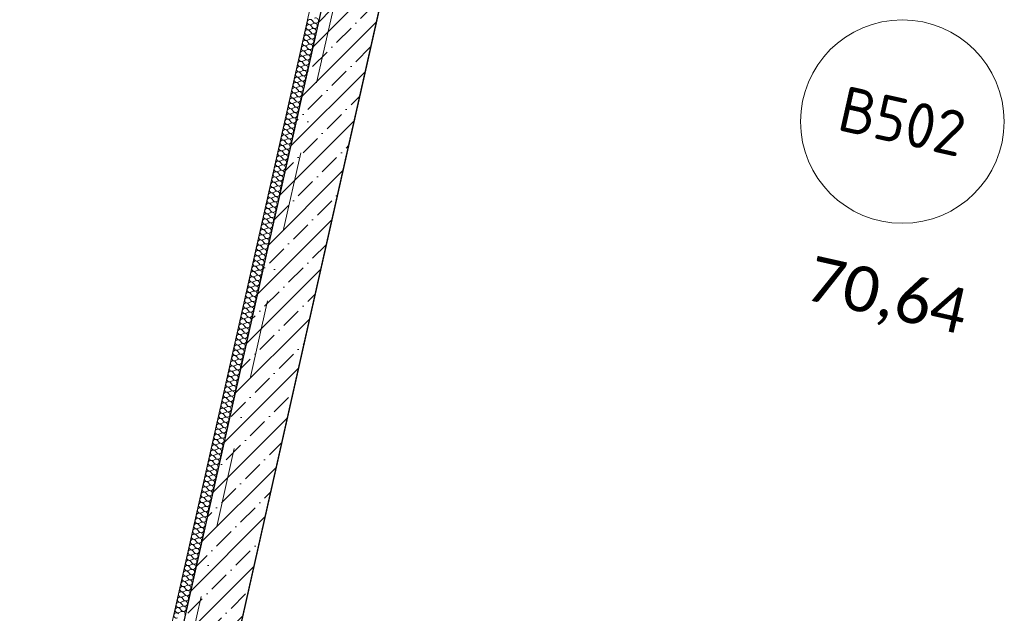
# Model space of a CAD drawing. Header units: millimetres. Extents: x -7218036 to -6920397, y 6117771 to 6333681.
# Tile 36 of 89: x -7185977 to -7181625, y 6139728 to 6142354. Entities that reach past the tile are written whole.
import ezdxf
from ezdxf.enums import TextEntityAlignment as Align

# ---------------------------------------------------------------- set-up
doc = ezdxf.new("R2010")
doc.units = ezdxf.units.MM
doc.header["$MEASUREMENT"] = 0
doc.linetypes.add('Штрихпунктирная', pattern=[670.277762, 352.777767, -176.388884, 0, -141.111112])
for name, color, linetype in [('S - автостоянка.АР', 7, 'Continuous'), ('АР-Стены_внешние_.АР', 7, 'Continuous'), ('АР-Стены_Перегородки_100_.АР', 7, 'Continuous'), ('АР-Чертеж-Оси_Осевые размеры.АР', 7, 'Continuous')]:
    doc.layers.add(name, color=color, linetype=linetype)
for name, color, linetype, lineweight in [('АР-Стены_внешние_.АР_Ном._пера__1', 7, 'Continuous', 0), ('АР-Стены_Перегородки_100_.АР_Ном._пера__1', 7, 'Continuous', 15), ('АР-Чертеж-Оси_Осевые размеры.АР_Ном._пера__120', 7, 'Continuous', 0), ('Паспорта Зон Archicad_Ном._пера__1', 7, 'Continuous', 0)]:
    doc.layers.add(name, color=color, linetype=linetype, lineweight=lineweight)
doc.styles.add('РЎР“Р•РќР•Р\xa0Р\x98Р\xa0_РЎРўР\x98Р›Р¬_1', font='GOST_Common.ttf')
doc.styles.add('РЎР“Р•РќР•Р\xa0Р\x98Р\xa0_РЎРўР\x98Р›Р¬_2', font='calibri.ttf')
doc.styles.add('РЎР“Р•РќР•Р\xa0Р\x98Р\xa0_РЎРўР\x98Р›Р¬_3', font='GOTHIC.TTF')

# ---------------------------------------------------------------- blocks, each defined once
blk = doc.blocks.new('Помещение БКТ5_В502_26_5', base_point=(-7176687.9, 6138840))
at = {"layer": 'Паспорта Зон Archicad_Ном._пера__1', "color": 7, "linetype": 'Continuous', "lineweight": 0}
blk.add_circle((-7182076.2, 6141903.5), 450, dxfattribs=at)
at = {"layer": 'Паспорта Зон Archicad_Ном._пера__1', "color": 7, "lineweight": 0, "style": 'РЎР“Р•РќР•Р\xa0Р\x98Р\xa0_РЎРўР\x98Р›Р¬_1'}
blk.add_attdef('ROOM_NUMBER', text='', height=200, rotation=347.3417, dxfattribs=at).set_placement((-7182076.2, 6141904.5), align=Align.MIDDLE_CENTER)
at = {"layer": 'Паспорта Зон Archicad_Ном._пера__1', "color": 7, "lineweight": 0, "style": 'РЎР“Р•РќР•Р\xa0Р\x98Р\xa0_РЎРўР\x98Р›Р¬_2'}
blk.add_attdef('ROOM_AREA', text='', height=200, rotation=347.3417, dxfattribs=at).set_placement((-7181794.3, 6141059.6), align=Align.MIDDLE_RIGHT)
blk = doc.blocks.new('*X370', base_point=(-6566190.3, 6562677.8))
at = {"layer": 'АР-Стены_Перегородки_100_.АР_Ном._пера__1', "color": 7, "linetype": 'Continuous', "lineweight": 0}
for p, q in [((-7184690.7, 6142328.4), (-7184683, 6142319.4)), ((-7184689.6, 6142333.1), (-7184678.8, 6142337.9)), ((-7184685.5, 6142351.6), (-7184677.7, 6142342.6)), ((-7184701.1, 6142281.9), (-7184693.4, 6142272.9)), ((-7184700.1, 6142286.6), (-7184689.2, 6142291.5)), ((-7184695.9, 6142305.2), (-7184688.2, 6142296.1)), ((-7184694.9, 6142309.8), (-7184684, 6142314.7)), ((-7184711.6, 6142235.5), (-7184703.8, 6142226.4)), ((-7184710.5, 6142240.1), (-7184699.7, 6142245)), ((-7184706.3, 6142258.7), (-7184698.6, 6142249.7)), ((-7184705.3, 6142263.4), (-7184694.4, 6142268.2)), ((-7184722, 6142189), (-7184714.3, 6142180)), ((-7184721, 6142193.7), (-7184710.1, 6142198.6)), ((-7184716.8, 6142212.3), (-7184709.1, 6142203.2)), ((-7184715.7, 6142216.9), (-7184704.9, 6142221.8)), ((-7184731.4, 6142147.2), (-7184720.5, 6142152.1)), ((-7184727.2, 6142165.8), (-7184719.5, 6142156.7)), ((-7184726.2, 6142170.4), (-7184715.3, 6142175.3)), ((-7184741.8, 6142100.7), (-7184731, 6142105.6)), ((-7184737.6, 6142119.3), (-7184729.9, 6142110.3)), ((-7184736.6, 6142124), (-7184725.7, 6142128.9)), ((-7184732.4, 6142142.6), (-7184724.7, 6142133.5)), ((-7184752.3, 6142054.3), (-7184741.4, 6142059.2)), ((-7184748.1, 6142072.9), (-7184740.4, 6142063.8)), ((-7184747, 6142077.5), (-7184736.2, 6142082.4)), ((-7184742.9, 6142096.1), (-7184735.1, 6142087)), ((-7184758.5, 6142026.4), (-7184750.8, 6142017.4)), ((-7184757.5, 6142031.1), (-7184746.6, 6142035.9)), ((-7184753.3, 6142049.6), (-7184745.6, 6142040.6)), ((-7184769, 6141979.9), (-7184761.2, 6141970.9)), ((-7184767.9, 6141984.6), (-7184757.1, 6141989.5)), ((-7184763.7, 6142003.2), (-7184756, 6141994.1)), ((-7184762.7, 6142007.8), (-7184751.8, 6142012.7)), ((-7184779.4, 6141933.5), (-7184771.7, 6141924.4)), ((-7184778.3, 6141938.1), (-7184767.5, 6141943)), ((-7184774.2, 6141956.7), (-7184766.4, 6141947.7)), ((-7184773.1, 6141961.4), (-7184762.3, 6141966.2)), ((-7184789.8, 6141887), (-7184782.1, 6141878)), ((-7184788.8, 6141891.7), (-7184777.9, 6141896.6)), ((-7184784.6, 6141910.3), (-7184776.9, 6141901.2)), ((-7184783.6, 6141914.9), (-7184772.7, 6141919.8)), ((-7184799.2, 6141845.2), (-7184788.4, 6141850.1)), ((-7184795, 6141863.8), (-7184787.3, 6141854.7)), ((-7184794, 6141868.4), (-7184783.1, 6141873.3)), ((-7184809.7, 6141798.7), (-7184798.8, 6141803.6)), ((-7184805.5, 6141817.3), (-7184797.7, 6141808.3)), ((-7184804.4, 6141822), (-7184793.6, 6141826.9)), ((-7184800.3, 6141840.6), (-7184792.5, 6141831.5)), ((-7184820.1, 6141752.3), (-7184809.2, 6141757.2)), ((-7184815.9, 6141770.9), (-7184808.2, 6141761.8)), ((-7184814.9, 6141775.5), (-7184804, 6141780.4)), ((-7184810.7, 6141794.1), (-7184803, 6141785)), ((-7184830.5, 6141705.8), (-7184819.7, 6141710.7)), ((-7184826.3, 6141724.4), (-7184818.6, 6141715.4)), ((-7184825.3, 6141729.1), (-7184814.4, 6141733.9)), ((-7184821.1, 6141747.6), (-7184813.4, 6141738.6)), ((-7184836.8, 6141677.9), (-7184829.1, 6141668.9)), ((-7184835.7, 6141682.6), (-7184824.9, 6141687.5)), ((-7184831.6, 6141701.2), (-7184823.8, 6141692.1)), ((-7184847.2, 6141631.5), (-7184839.5, 6141622.4)), ((-7184846.2, 6141636.1), (-7184835.3, 6141641)), ((-7184842, 6141654.7), (-7184834.3, 6141645.7)), ((-7184841, 6141659.4), (-7184830.1, 6141664.2)), ((-7184857.7, 6141585), (-7184849.9, 6141576)), ((-7184856.6, 6141589.7), (-7184845.8, 6141594.6)), ((-7184852.4, 6141608.3), (-7184844.7, 6141599.2)), ((-7184851.4, 6141612.9), (-7184840.5, 6141617.8)), ((-7184868.1, 6141538.6), (-7184860.4, 6141529.5)), ((-7184867, 6141543.2), (-7184856.2, 6141548.1)), ((-7184862.9, 6141561.8), (-7184855.1, 6141552.7)), ((-7184861.8, 6141566.4), (-7184851, 6141571.3)), ((-7184877.5, 6141496.7), (-7184866.6, 6141501.6)), ((-7184873.3, 6141515.3), (-7184865.6, 6141506.3)), ((-7184872.3, 6141520), (-7184861.4, 6141524.9)), ((-7184887.9, 6141450.3), (-7184877.1, 6141455.2)), ((-7184883.7, 6141468.9), (-7184876, 6141459.8)), ((-7184882.7, 6141473.5), (-7184871.8, 6141478.4)), ((-7184878.5, 6141492.1), (-7184870.8, 6141483)), ((-7184898.3, 6141403.8), (-7184887.5, 6141408.7)), ((-7184894.2, 6141422.4), (-7184886.4, 6141413.4)), ((-7184893.1, 6141427.1), (-7184882.3, 6141431.9)), ((-7184889, 6141445.6), (-7184881.2, 6141436.6)), ((-7184908.8, 6141357.4), (-7184897.9, 6141362.2)), ((-7184904.6, 6141375.9), (-7184896.9, 6141366.9)), ((-7184903.6, 6141380.6), (-7184892.7, 6141385.5)), ((-7184899.4, 6141399.2), (-7184891.7, 6141390.1)), ((-7184915, 6141329.5), (-7184907.3, 6141320.4)), ((-7184914, 6141334.1), (-7184903.1, 6141339)), ((-7184909.8, 6141352.7), (-7184902.1, 6141343.7)), ((-7184925.5, 6141283), (-7184917.8, 6141274)), ((-7184924.4, 6141287.7), (-7184913.6, 6141292.6)), ((-7184920.3, 6141306.3), (-7184912.5, 6141297.2)), ((-7184919.2, 6141310.9), (-7184908.4, 6141315.8)), ((-7184935.9, 6141236.6), (-7184928.2, 6141227.5)), ((-7184934.9, 6141241.2), (-7184924, 6141246.1)), ((-7184930.7, 6141259.8), (-7184923, 6141250.7)), ((-7184929.7, 6141264.4), (-7184918.8, 6141269.3)), ((-7184946.4, 6141190.1), (-7184938.6, 6141181)), ((-7184945.3, 6141194.7), (-7184934.4, 6141199.6)), ((-7184941.1, 6141213.3), (-7184933.4, 6141204.3)), ((-7184940.1, 6141218), (-7184929.2, 6141222.9)), ((-7184955.7, 6141148.3), (-7184944.9, 6141153.2)), ((-7184951.6, 6141166.9), (-7184943.8, 6141157.8)), ((-7184950.5, 6141171.5), (-7184939.7, 6141176.4)), ((-7184966.2, 6141101.8), (-7184955.3, 6141106.7)), ((-7184962, 6141120.4), (-7184954.3, 6141111.4)), ((-7184961, 6141125.1), (-7184950.1, 6141129.9)), ((-7184956.8, 6141143.6), (-7184949.1, 6141134.6)), ((-7184976.6, 6141055.4), (-7184965.8, 6141060.2)), ((-7184972.4, 6141073.9), (-7184964.7, 6141064.9)), ((-7184971.4, 6141078.6), (-7184960.5, 6141083.5)), ((-7184967.2, 6141097.2), (-7184959.5, 6141088.1)), ((-7184982.9, 6141027.5), (-7184975.1, 6141018.4)), ((-7184981.8, 6141032.1), (-7184971, 6141037)), ((-7184977.7, 6141050.7), (-7184969.9, 6141041.7)), ((-7184993.3, 6140981), (-7184985.6, 6140972)), ((-7184992.3, 6140985.7), (-7184981.4, 6140990.6)), ((-7184988.1, 6141004.3), (-7184980.4, 6140995.2)), ((-7184987, 6141008.9), (-7184976.2, 6141013.8)), ((-7185003.7, 6140934.6), (-7184996, 6140925.5)), ((-7185002.7, 6140939.2), (-7184991.8, 6140944.1)), ((-7184998.5, 6140957.8), (-7184990.8, 6140948.7)), ((-7184997.5, 6140962.4), (-7184986.6, 6140967.3)), ((-7185014.2, 6140888.1), (-7185006.5, 6140879)), ((-7185013.1, 6140892.7), (-7185002.3, 6140897.6)), ((-7185009, 6140911.3), (-7185001.2, 6140902.3)), ((-7185007.9, 6140916), (-7184997.1, 6140920.9)), ((-7185024.6, 6140841.6), (-7185016.9, 6140832.6)), ((-7185023.6, 6140846.3), (-7185012.7, 6140851.2)), ((-7185019.4, 6140864.9), (-7185011.7, 6140855.8)), ((-7185018.4, 6140869.5), (-7185007.5, 6140874.4)), ((-7185034, 6140799.8), (-7185023.1, 6140804.7)), ((-7185029.8, 6140818.4), (-7185022.1, 6140809.4)), ((-7185028.8, 6140823.1), (-7185017.9, 6140827.9)), ((-7185044.4, 6140753.4), (-7185033.6, 6140758.2)), ((-7185040.3, 6140771.9), (-7185032.5, 6140762.9)), ((-7185039.2, 6140776.6), (-7185028.4, 6140781.5)), ((-7185035, 6140795.2), (-7185027.3, 6140786.1)), ((-7185054.9, 6140706.9), (-7185044, 6140711.8)), ((-7185050.7, 6140725.5), (-7185043, 6140716.4)), ((-7185049.7, 6140730.1), (-7185038.8, 6140735)), ((-7185045.5, 6140748.7), (-7185037.8, 6140739.7)), ((-7185061.1, 6140679), (-7185053.4, 6140670)), ((-7185060.1, 6140683.7), (-7185049.2, 6140688.6)), ((-7185055.9, 6140702.3), (-7185048.2, 6140693.2)), ((-7185071.6, 6140632.6), (-7185063.8, 6140623.5)), ((-7185070.5, 6140637.2), (-7185059.7, 6140642.1)), ((-7185066.4, 6140655.8), (-7185058.6, 6140646.7)), ((-7185065.3, 6140660.4), (-7185054.5, 6140665.3)), ((-7185082, 6140586.1), (-7185074.3, 6140577)), ((-7185081, 6140590.7), (-7185070.1, 6140595.6)), ((-7185076.8, 6140609.3), (-7185069.1, 6140600.3)), ((-7185075.7, 6140614), (-7185064.9, 6140618.9)), ((-7185092.4, 6140539.6), (-7185084.7, 6140530.6)), ((-7185091.4, 6140544.3), (-7185080.5, 6140549.2)), ((-7185087.2, 6140562.9), (-7185079.5, 6140553.8)), ((-7185086.2, 6140567.5), (-7185075.3, 6140572.4)), ((-7185102.9, 6140493.2), (-7185095.2, 6140484.1)), ((-7185101.8, 6140497.8), (-7185091, 6140502.7)), ((-7185097.7, 6140516.4), (-7185089.9, 6140507.4)), ((-7185096.6, 6140521.1), (-7185085.8, 6140525.9)), ((-7185112.3, 6140451.4), (-7185101.4, 6140456.2)), ((-7185108.1, 6140469.9), (-7185100.4, 6140460.9)), ((-7185107.1, 6140474.6), (-7185096.2, 6140479.5)), ((-7185122.7, 6140404.9), (-7185111.8, 6140409.8)), ((-7185118.5, 6140423.5), (-7185110.8, 6140414.4)), ((-7185117.5, 6140428.1), (-7185106.6, 6140433)), ((-7185113.3, 6140446.7), (-7185105.6, 6140437.7)), ((-7185133.1, 6140358.4), (-7185122.3, 6140363.3)), ((-7185129, 6140377), (-7185121.2, 6140368)), ((-7185127.9, 6140381.7), (-7185117.1, 6140386.6)), ((-7185123.7, 6140400.3), (-7185116, 6140391.2)), ((-7185139.4, 6140330.6), (-7185131.7, 6140321.5)), ((-7185138.4, 6140335.2), (-7185127.5, 6140340.1)), ((-7185134.2, 6140353.8), (-7185126.5, 6140344.7)), ((-7185149.8, 6140284.1), (-7185142.1, 6140275)), ((-7185148.8, 6140288.7), (-7185137.9, 6140293.6)), ((-7185144.6, 6140307.3), (-7185136.9, 6140298.3)), ((-7185143.6, 6140312), (-7185132.7, 6140316.9)), ((-7185160.3, 6140237.6), (-7185152.5, 6140228.6)), ((-7185159.2, 6140242.3), (-7185148.4, 6140247.2)), ((-7185155.1, 6140260.9), (-7185147.3, 6140251.8)), ((-7185154, 6140265.5), (-7185143.2, 6140270.4)), ((-7185170.7, 6140191.2), (-7185163, 6140182.1)), ((-7185169.7, 6140195.8), (-7185158.8, 6140200.7)), ((-7185165.5, 6140214.4), (-7185157.8, 6140205.3)), ((-7185164.4, 6140219.1), (-7185153.6, 6140223.9)), ((-7185181.1, 6140144.7), (-7185173.4, 6140135.7)), ((-7185180.1, 6140149.4), (-7185169.2, 6140154.2)), ((-7185175.9, 6140167.9), (-7185168.2, 6140158.9)), ((-7185174.9, 6140172.6), (-7185164, 6140177.5)), ((-7185190.5, 6140102.9), (-7185179.7, 6140107.8)), ((-7185186.4, 6140121.5), (-7185178.6, 6140112.4)), ((-7185185.3, 6140126.1), (-7185174.5, 6140131)), ((-7185201, 6140056.4), (-7185190.1, 6140061.3)), ((-7185196.8, 6140075), (-7185189.1, 6140066)), ((-7185195.7, 6140079.7), (-7185184.9, 6140084.5)), ((-7185191.6, 6140098.3), (-7185183.8, 6140089.2)), ((-7185211.4, 6140010), (-7185200.5, 6140014.9)), ((-7185207.2, 6140028.6), (-7185199.5, 6140019.5)), ((-7185206.2, 6140033.2), (-7185195.3, 6140038.1)), ((-7185202, 6140051.8), (-7185194.3, 6140042.7)), ((-7185217.7, 6139982.1), (-7185209.9, 6139973)), ((-7185216.6, 6139986.7), (-7185205.8, 6139991.6)), ((-7185212.4, 6140005.3), (-7185204.7, 6139996.3)), ((-7185228.1, 6139935.6), (-7185220.4, 6139926.6)), ((-7185227.1, 6139940.3), (-7185216.2, 6139945.2)), ((-7185222.9, 6139958.9), (-7185215.2, 6139949.8)), ((-7185221.8, 6139963.5), (-7185211, 6139968.4)), ((-7185238.5, 6139889.2), (-7185230.8, 6139880.1)), ((-7185237.5, 6139893.8), (-7185226.6, 6139898.7)), ((-7185233.3, 6139912.4), (-7185225.6, 6139903.3)), ((-7185232.3, 6139917.1), (-7185221.4, 6139921.9)), ((-7185249, 6139842.7), (-7185241.2, 6139833.7)), ((-7185247.9, 6139847.4), (-7185237.1, 6139852.2)), ((-7185243.8, 6139865.9), (-7185236, 6139856.9)), ((-7185242.7, 6139870.6), (-7185231.9, 6139875.5)), ((-7185259.4, 6139796.3), (-7185251.7, 6139787.2)), ((-7185258.4, 6139800.9), (-7185247.5, 6139805.8)), ((-7185254.2, 6139819.5), (-7185246.5, 6139810.4)), ((-7185253.1, 6139824.1), (-7185242.3, 6139829)), ((-7185268.8, 6139754.4), (-7185257.9, 6139759.3)), ((-7185264.6, 6139773), (-7185256.9, 6139764)), ((-7185263.6, 6139777.7), (-7185252.7, 6139782.5)), ((-7185274, 6139731.2), (-7185263.2, 6139736.1)), ((-7185269.8, 6139749.8), (-7185262.1, 6139740.7))]:
    blk.add_line(p, q, dxfattribs=at)
for centre, start, end in [((-7184699.7, 6142320.7), 40.4717, 294.2115), ((-7184694.5, 6142343.9), 40.4717, 294.2115), ((-7184673.9, 6142327.1), 220.4717, 347.3416), ((-7184673.9, 6142327.1), 347.3416, 114.2115), ((-7184668.7, 6142350.3), 220.4717, 347.3416), ((-7184668.7, 6142350.3), 347.3416, 114.2115), ((-7184710.2, 6142274.2), 40.4717, 294.2115), ((-7184705, 6142297.5), 40.4717, 294.2115), ((-7184684.3, 6142280.6), 220.4717, 347.3416), ((-7184684.3, 6142280.6), 347.3416, 114.2115), ((-7184679.1, 6142303.8), 220.4717, 347.3416), ((-7184679.1, 6142303.8), 347.3416, 114.2115), ((-7184720.6, 6142227.8), 40.4717, 294.2115), ((-7184715.4, 6142251), 40.4717, 294.2115), ((-7184694.8, 6142234.2), 347.3416, 114.2115), ((-7184689.6, 6142257.4), 220.4717, 347.3416), ((-7184689.6, 6142257.4), 347.3416, 114.2115), ((-7184731.1, 6142181.3), 40.4717, 294.2115), ((-7184725.8, 6142204.5), 40.4717, 294.2115), ((-7184705.2, 6142187.7), 347.3416, 114.2115), ((-7184700, 6142210.9), 220.4717, 347.3416), ((-7184700, 6142210.9), 347.3416, 114.2115), ((-7184694.8, 6142234.2), 220.4717, 347.3416), ((-7184741.5, 6142134.8), 40.4717, 294.2115), ((-7184736.3, 6142158.1), 40.4717, 294.2115), ((-7184715.6, 6142141.2), 347.3416, 114.2115), ((-7184710.4, 6142164.5), 220.4717, 347.3416), ((-7184710.4, 6142164.5), 347.3416, 114.2115), ((-7184705.2, 6142187.7), 220.4717, 347.3416), ((-7184746.7, 6142111.6), 40.4717, 294.2115), ((-7184726.1, 6142094.8), 347.3416, 114.2115), ((-7184720.9, 6142118), 220.4717, 347.3416), ((-7184720.9, 6142118), 347.3416, 114.2115), ((-7184715.6, 6142141.2), 220.4717, 347.3416), ((-7184757.1, 6142065.1), 40.4717, 294.2115), ((-7184751.9, 6142088.4), 40.4717, 294.2115), ((-7184736.5, 6142048.3), 347.3416, 114.2115), ((-7184731.3, 6142071.5), 220.4717, 347.3416), ((-7184731.3, 6142071.5), 347.3416, 114.2115), ((-7184726.1, 6142094.8), 220.4717, 347.3416), ((-7184767.6, 6142018.7), 40.4717, 294.2115), ((-7184762.4, 6142041.9), 40.4717, 294.2115), ((-7184741.7, 6142025.1), 220.4717, 347.3416), ((-7184741.7, 6142025.1), 347.3416, 114.2115), ((-7184736.5, 6142048.3), 220.4717, 347.3416), ((-7184778, 6141972.2), 40.4717, 294.2115), ((-7184772.8, 6141995.5), 40.4717, 294.2115), ((-7184752.2, 6141978.6), 220.4717, 347.3416), ((-7184752.2, 6141978.6), 347.3416, 114.2115), ((-7184747, 6142001.8), 220.4717, 347.3416), ((-7184747, 6142001.8), 347.3416, 114.2115), ((-7184788.4, 6141925.8), 40.4717, 294.2115), ((-7184783.2, 6141949), 40.4717, 294.2115), ((-7184762.6, 6141932.2), 220.4717, 347.3416), ((-7184762.6, 6141932.2), 347.3416, 114.2115), ((-7184757.4, 6141955.4), 220.4717, 347.3416), ((-7184757.4, 6141955.4), 347.3416, 114.2115), ((-7184798.9, 6141879.3), 40.4717, 294.2115), ((-7184793.7, 6141902.5), 40.4717, 294.2115), ((-7184773, 6141885.7), 347.3416, 114.2115), ((-7184767.8, 6141908.9), 220.4717, 347.3416), ((-7184767.8, 6141908.9), 347.3416, 114.2115), ((-7184809.3, 6141832.8), 40.4717, 294.2115), ((-7184804.1, 6141856.1), 40.4717, 294.2115), ((-7184783.5, 6141839.2), 347.3416, 114.2115), ((-7184778.3, 6141862.5), 220.4717, 347.3416), ((-7184778.3, 6141862.5), 347.3416, 114.2115), ((-7184773, 6141885.7), 220.4717, 347.3416), ((-7184819.7, 6141786.4), 40.4717, 294.2115), ((-7184814.5, 6141809.6), 40.4717, 294.2115), ((-7184793.9, 6141792.8), 347.3416, 114.2115), ((-7184788.7, 6141816), 220.4717, 347.3416), ((-7184788.7, 6141816), 347.3416, 114.2115), ((-7184783.5, 6141839.2), 220.4717, 347.3416), ((-7184825, 6141763.1), 40.4717, 294.2115), ((-7184804.3, 6141746.3), 347.3416, 114.2115), ((-7184799.1, 6141769.5), 220.4717, 347.3416), ((-7184799.1, 6141769.5), 347.3416, 114.2115), ((-7184793.9, 6141792.8), 220.4717, 347.3416), ((-7184835.4, 6141716.7), 40.4717, 294.2115), ((-7184830.2, 6141739.9), 40.4717, 294.2115), ((-7184814.8, 6141699.8), 347.3416, 114.2115), ((-7184809.6, 6141723.1), 220.4717, 347.3416), ((-7184809.6, 6141723.1), 347.3416, 114.2115), ((-7184804.3, 6141746.3), 220.4717, 347.3416), ((-7184845.8, 6141670.2), 40.4717, 294.2115), ((-7184840.6, 6141693.5), 40.4717, 294.2115), ((-7184820, 6141676.6), 220.4717, 347.3416), ((-7184820, 6141676.6), 347.3416, 114.2115), ((-7184814.8, 6141699.8), 220.4717, 347.3416), ((-7184856.3, 6141623.8), 40.4717, 294.2115), ((-7184851.1, 6141647), 40.4717, 294.2115), ((-7184830.4, 6141630.2), 220.4717, 347.3416), ((-7184830.4, 6141630.2), 347.3416, 114.2115), ((-7184825.2, 6141653.4), 220.4717, 347.3416), ((-7184825.2, 6141653.4), 347.3416, 114.2115), ((-7184866.7, 6141577.3), 40.4717, 294.2115), ((-7184861.5, 6141600.5), 40.4717, 294.2115), ((-7184840.9, 6141583.7), 220.4717, 347.3416), ((-7184840.9, 6141583.7), 347.3416, 114.2115), ((-7184835.7, 6141606.9), 220.4717, 347.3416), ((-7184835.7, 6141606.9), 347.3416, 114.2115), ((-7184877.1, 6141530.8), 40.4717, 294.2115), ((-7184871.9, 6141554.1), 40.4717, 294.2115), ((-7184851.3, 6141537.2), 347.3416, 114.2115), ((-7184846.1, 6141560.5), 220.4717, 347.3416), ((-7184846.1, 6141560.5), 347.3416, 114.2115), ((-7184887.6, 6141484.4), 40.4717, 294.2115), ((-7184882.4, 6141507.6), 40.4717, 294.2115), ((-7184861.7, 6141490.8), 347.3416, 114.2115), ((-7184856.5, 6141514), 220.4717, 347.3416), ((-7184856.5, 6141514), 347.3416, 114.2115), ((-7184851.3, 6141537.2), 220.4717, 347.3416), ((-7184898, 6141437.9), 40.4717, 294.2115), ((-7184892.8, 6141461.1), 40.4717, 294.2115), ((-7184872.2, 6141444.3), 347.3416, 114.2115), ((-7184867, 6141467.5), 220.4717, 347.3416), ((-7184867, 6141467.5), 347.3416, 114.2115), ((-7184861.7, 6141490.8), 220.4717, 347.3416), ((-7184903.2, 6141414.7), 40.4717, 294.2115), ((-7184882.6, 6141397.8), 347.3416, 114.2115), ((-7184877.4, 6141421.1), 220.4717, 347.3416), ((-7184877.4, 6141421.1), 347.3416, 114.2115), ((-7184872.2, 6141444.3), 220.4717, 347.3416), ((-7184913.7, 6141368.2), 40.4717, 294.2115), ((-7184908.4, 6141391.5), 40.4717, 294.2115), ((-7184893, 6141351.4), 347.3416, 114.2115), ((-7184887.8, 6141374.6), 220.4717, 347.3416), ((-7184887.8, 6141374.6), 347.3416, 114.2115), ((-7184882.6, 6141397.8), 220.4717, 347.3416), ((-7184924.1, 6141321.8), 40.4717, 294.2115), ((-7184918.9, 6141345), 40.4717, 294.2115), ((-7184898.3, 6141328.2), 220.4717, 347.3416), ((-7184898.3, 6141328.2), 347.3416, 114.2115), ((-7184893, 6141351.4), 220.4717, 347.3416), ((-7184934.5, 6141275.3), 40.4717, 294.2115), ((-7184929.3, 6141298.5), 40.4717, 294.2115), ((-7184908.7, 6141281.7), 220.4717, 347.3416), ((-7184908.7, 6141281.7), 347.3416, 114.2115), ((-7184903.5, 6141304.9), 220.4717, 347.3416), ((-7184903.5, 6141304.9), 347.3416, 114.2115), ((-7184945, 6141228.8), 40.4717, 294.2115), ((-7184939.8, 6141252.1), 40.4717, 294.2115), ((-7184919.1, 6141235.2), 220.4717, 347.3416), ((-7184919.1, 6141235.2), 347.3416, 114.2115), ((-7184913.9, 6141258.5), 220.4717, 347.3416), ((-7184913.9, 6141258.5), 347.3416, 114.2115), ((-7184955.4, 6141182.4), 40.4717, 294.2115), ((-7184950.2, 6141205.6), 40.4717, 294.2115), ((-7184929.6, 6141188.8), 347.3416, 114.2115), ((-7184924.3, 6141212), 220.4717, 347.3416), ((-7184924.3, 6141212), 347.3416, 114.2115), ((-7184965.8, 6141135.9), 40.4717, 294.2115), ((-7184960.6, 6141159.1), 40.4717, 294.2115), ((-7184940, 6141142.3), 347.3416, 114.2115), ((-7184934.8, 6141165.5), 220.4717, 347.3416), ((-7184934.8, 6141165.5), 347.3416, 114.2115), ((-7184929.6, 6141188.8), 220.4717, 347.3416), ((-7184976.3, 6141089.4), 40.4717, 294.2115), ((-7184971.1, 6141112.7), 40.4717, 294.2115), ((-7184950.4, 6141095.8), 347.3416, 114.2115), ((-7184945.2, 6141119.1), 220.4717, 347.3416), ((-7184945.2, 6141119.1), 347.3416, 114.2115), ((-7184940, 6141142.3), 220.4717, 347.3416), ((-7184981.5, 6141066.2), 40.4717, 294.2115), ((-7184960.9, 6141049.4), 347.3416, 114.2115), ((-7184955.7, 6141072.6), 220.4717, 347.3416), ((-7184955.7, 6141072.6), 347.3416, 114.2115), ((-7184950.4, 6141095.8), 220.4717, 347.3416), ((-7184991.9, 6141019.8), 40.4717, 294.2115), ((-7184986.7, 6141043), 40.4717, 294.2115), ((-7184971.3, 6141002.9), 347.3416, 114.2115), ((-7184966.1, 6141026.2), 220.4717, 347.3416), ((-7184966.1, 6141026.2), 347.3416, 114.2115), ((-7184960.9, 6141049.4), 220.4717, 347.3416), ((-7185002.4, 6140973.3), 40.4717, 294.2115), ((-7184997.1, 6140996.5), 40.4717, 294.2115), ((-7184976.5, 6140979.7), 220.4717, 347.3416), ((-7184976.5, 6140979.7), 347.3416, 114.2115), ((-7184971.3, 6141002.9), 220.4717, 347.3416), ((-7185012.8, 6140926.8), 40.4717, 294.2115), ((-7185007.6, 6140950.1), 40.4717, 294.2115), ((-7184987, 6140933.2), 220.4717, 347.3416), ((-7184987, 6140933.2), 347.3416, 114.2115), ((-7184981.7, 6140956.5), 220.4717, 347.3416), ((-7184981.7, 6140956.5), 347.3416, 114.2115), ((-7185023.2, 6140880.4), 40.4717, 294.2115), ((-7185018, 6140903.6), 40.4717, 294.2115), ((-7184997.4, 6140886.8), 220.4717, 347.3416), ((-7184997.4, 6140886.8), 347.3416, 114.2115), ((-7184992.2, 6140910), 220.4717, 347.3416), ((-7184992.2, 6140910), 347.3416, 114.2115), ((-7185033.7, 6140833.9), 40.4717, 294.2115), ((-7185028.5, 6140857.1), 40.4717, 294.2115), ((-7185007.8, 6140840.3), 347.3416, 114.2115), ((-7185002.6, 6140863.5), 220.4717, 347.3416), ((-7185002.6, 6140863.5), 347.3416, 114.2115), ((-7185044.1, 6140787.4), 40.4717, 294.2115), ((-7185038.9, 6140810.7), 40.4717, 294.2115), ((-7185018.3, 6140793.8), 347.3416, 114.2115), ((-7185013, 6140817.1), 220.4717, 347.3416), ((-7185013, 6140817.1), 347.3416, 114.2115), ((-7185007.8, 6140840.3), 220.4717, 347.3416), ((-7185054.5, 6140741), 40.4717, 294.2115), ((-7185049.3, 6140764.2), 40.4717, 294.2115), ((-7185028.7, 6140747.4), 347.3416, 114.2115), ((-7185023.5, 6140770.6), 220.4717, 347.3416), ((-7185023.5, 6140770.6), 347.3416, 114.2115), ((-7185018.3, 6140793.8), 220.4717, 347.3416), ((-7185059.8, 6140717.8), 40.4717, 294.2115), ((-7185039.1, 6140700.9), 347.3416, 114.2115), ((-7185033.9, 6140724.2), 220.4717, 347.3416), ((-7185033.9, 6140724.2), 347.3416, 114.2115), ((-7185028.7, 6140747.4), 220.4717, 347.3416), ((-7185070.2, 6140671.3), 40.4717, 294.2115), ((-7185065, 6140694.5), 40.4717, 294.2115), ((-7185049.6, 6140654.5), 347.3416, 114.2115), ((-7185044.4, 6140677.7), 220.4717, 347.3416), ((-7185044.4, 6140677.7), 347.3416, 114.2115), ((-7185039.1, 6140700.9), 220.4717, 347.3416), ((-7185080.6, 6140624.8), 40.4717, 294.2115), ((-7185075.4, 6140648.1), 40.4717, 294.2115), ((-7185054.8, 6140631.2), 220.4717, 347.3416), ((-7185054.8, 6140631.2), 347.3416, 114.2115), ((-7185049.6, 6140654.5), 220.4717, 347.3416), ((-7185091.1, 6140578.4), 40.4717, 294.2115), ((-7185085.8, 6140601.6), 40.4717, 294.2115), ((-7185065.2, 6140584.8), 220.4717, 347.3416), ((-7185065.2, 6140584.8), 347.3416, 114.2115), ((-7185060, 6140608), 220.4717, 347.3416), ((-7185060, 6140608), 347.3416, 114.2115), ((-7185101.5, 6140531.9), 40.4717, 294.2115), ((-7185096.3, 6140555.1), 40.4717, 294.2115), ((-7185075.7, 6140538.3), 220.4717, 347.3416), ((-7185075.7, 6140538.3), 347.3416, 114.2115), ((-7185070.4, 6140561.5), 220.4717, 347.3416), ((-7185070.4, 6140561.5), 347.3416, 114.2115), ((-7185111.9, 6140485.4), 40.4717, 294.2115), ((-7185106.7, 6140508.7), 40.4717, 294.2115), ((-7185086.1, 6140491.8), 347.3416, 114.2115), ((-7185080.9, 6140515.1), 220.4717, 347.3416), ((-7185080.9, 6140515.1), 347.3416, 114.2115), ((-7185122.4, 6140439), 40.4717, 294.2115), ((-7185117.2, 6140462.2), 40.4717, 294.2115), ((-7185096.5, 6140445.4), 347.3416, 114.2115), ((-7185091.3, 6140468.6), 220.4717, 347.3416), ((-7185091.3, 6140468.6), 347.3416, 114.2115), ((-7185086.1, 6140491.8), 220.4717, 347.3416), ((-7185127.6, 6140415.8), 40.4717, 294.2115), ((-7185107, 6140398.9), 347.3416, 114.2115), ((-7185101.7, 6140422.2), 220.4717, 347.3416), ((-7185101.7, 6140422.2), 347.3416, 114.2115), ((-7185096.5, 6140445.4), 220.4717, 347.3416), ((-7185138, 6140369.3), 40.4717, 294.2115), ((-7185132.8, 6140392.5), 40.4717, 294.2115), ((-7185117.4, 6140352.5), 347.3416, 114.2115), ((-7185112.2, 6140375.7), 220.4717, 347.3416), ((-7185112.2, 6140375.7), 347.3416, 114.2115), ((-7185107, 6140398.9), 220.4717, 347.3416), ((-7185148.5, 6140322.8), 40.4717, 294.2115), ((-7185143.2, 6140346.1), 40.4717, 294.2115), ((-7185127.8, 6140306), 347.3416, 114.2115), ((-7185122.6, 6140329.2), 220.4717, 347.3416), ((-7185122.6, 6140329.2), 347.3416, 114.2115), ((-7185117.4, 6140352.5), 220.4717, 347.3416), ((-7185158.9, 6140276.4), 40.4717, 294.2115), ((-7185153.7, 6140299.6), 40.4717, 294.2115), ((-7185133.1, 6140282.8), 220.4717, 347.3416), ((-7185133.1, 6140282.8), 347.3416, 114.2115), ((-7185127.8, 6140306), 220.4717, 347.3416), ((-7185169.3, 6140229.9), 40.4717, 294.2115), ((-7185164.1, 6140253.1), 40.4717, 294.2115), ((-7185143.5, 6140236.3), 220.4717, 347.3416), ((-7185143.5, 6140236.3), 347.3416, 114.2115), ((-7185138.3, 6140259.5), 220.4717, 347.3416), ((-7185138.3, 6140259.5), 347.3416, 114.2115), ((-7185179.8, 6140183.4), 40.4717, 294.2115), ((-7185174.5, 6140206.7), 40.4717, 294.2115), ((-7185153.9, 6140189.8), 220.4717, 347.3416), ((-7185153.9, 6140189.8), 347.3416, 114.2115), ((-7185148.7, 6140213.1), 220.4717, 347.3416), ((-7185148.7, 6140213.1), 347.3416, 114.2115), ((-7185190.2, 6140137), 40.4717, 294.2115), ((-7185185, 6140160.2), 40.4717, 294.2115), ((-7185164.4, 6140143.4), 347.3416, 114.2115), ((-7185159.1, 6140166.6), 220.4717, 347.3416), ((-7185159.1, 6140166.6), 347.3416, 114.2115), ((-7185200.6, 6140090.5), 40.4717, 294.2115), ((-7185195.4, 6140113.8), 40.4717, 294.2115), ((-7185174.8, 6140096.9), 347.3416, 114.2115), ((-7185169.6, 6140120.2), 220.4717, 347.3416), ((-7185169.6, 6140120.2), 347.3416, 114.2115), ((-7185164.4, 6140143.4), 220.4717, 347.3416), ((-7185205.8, 6140067.3), 40.4717, 294.2115), ((-7185185.2, 6140050.5), 347.3416, 114.2115), ((-7185180, 6140073.7), 220.4717, 347.3416), ((-7185180, 6140073.7), 347.3416, 114.2115), ((-7185174.8, 6140096.9), 220.4717, 347.3416), ((-7185216.3, 6140020.8), 40.4717, 294.2115), ((-7185211.1, 6140044.1), 40.4717, 294.2115), ((-7185195.7, 6140004), 347.3416, 114.2115), ((-7185190.4, 6140027.2), 220.4717, 347.3416), ((-7185190.4, 6140027.2), 347.3416, 114.2115), ((-7185185.2, 6140050.5), 220.4717, 347.3416), ((-7185226.7, 6139974.4), 40.4717, 294.2115), ((-7185221.5, 6139997.6), 40.4717, 294.2115), ((-7185206.1, 6139957.5), 347.3416, 114.2115), ((-7185200.9, 6139980.8), 220.4717, 347.3416), ((-7185200.9, 6139980.8), 347.3416, 114.2115), ((-7185195.7, 6140004), 220.4717, 347.3416), ((-7185237.2, 6139927.9), 40.4717, 294.2115), ((-7185231.9, 6139951.1), 40.4717, 294.2115), ((-7185211.3, 6139934.3), 220.4717, 347.3416), ((-7185211.3, 6139934.3), 347.3416, 114.2115), ((-7185206.1, 6139957.5), 220.4717, 347.3416), ((-7185247.6, 6139881.4), 40.4717, 294.2115), ((-7185242.4, 6139904.7), 40.4717, 294.2115), ((-7185221.8, 6139887.8), 220.4717, 347.3416), ((-7185221.8, 6139887.8), 347.3416, 114.2115), ((-7185216.5, 6139911.1), 220.4717, 347.3416), ((-7185216.5, 6139911.1), 347.3416, 114.2115), ((-7185258, 6139835), 40.4717, 294.2115), ((-7185252.8, 6139858.2), 40.4717, 294.2115), ((-7185232.2, 6139841.4), 347.3416, 114.2115), ((-7185227, 6139864.6), 220.4717, 347.3416), ((-7185227, 6139864.6), 347.3416, 114.2115), ((-7185268.5, 6139788.5), 40.4717, 294.2115), ((-7185263.2, 6139811.8), 40.4717, 294.2115), ((-7185242.6, 6139794.9), 347.3416, 114.2115), ((-7185237.4, 6139818.2), 220.4717, 347.3416), ((-7185237.4, 6139818.2), 347.3416, 114.2115), ((-7185232.2, 6139841.4), 220.4717, 347.3416), ((-7185278.9, 6139742.1), 40.4717, 294.2115), ((-7185273.7, 6139765.3), 40.4717, 294.2115), ((-7185253.1, 6139748.5), 347.3416, 114.2115), ((-7185247.8, 6139771.7), 220.4717, 347.3416), ((-7185247.8, 6139771.7), 347.3416, 114.2115), ((-7185242.6, 6139794.9), 220.4717, 347.3416), ((-7185284.1, 6139718.8), 40.4717, 294.2115), ((-7185258.3, 6139725.2), 347.3416, 114.2115), ((-7185253.1, 6139748.5), 220.4717, 347.3416)]:
    blk.add_arc(centre, 11.9, start, end, dxfattribs=at)
blk = doc.blocks.new('Стена_196_5', base_point=(-7185857.8, 6136996.3))
at = {"layer": 'АР-Стены_Перегородки_100_.АР_Ном._пера__1', "color": 7, "linetype": 'Continuous', "lineweight": 0, "flags": 128}
for points in [[(-7182569, 6151867.3), (-7185906.5, 6137007.3)], [(-7185857.8, 6136996.3), (-7182533.4, 6151797.8)]]:
    blk.add_lwpolyline(points, dxfattribs=at)
at = {"layer": 'АР-Стены_Перегородки_100_.АР', "color": 7, "lineweight": 0}
blk.add_blockref('*X370', (-6566190.3, 6562677.8), dxfattribs=at)
blk = doc.blocks.new('Стандартный Маркер Сетки[11]_5', base_point=(-7182312.1, 6152552))
at = {"layer": 'АР-Чертеж-Оси_Осевые размеры.АР_Ном._пера__120', "color": 7, "linetype": 'Штрихпунктирная', "lineweight": 0}
blk.add_line((-7182531.3, 6151576.3), (-7187093.8, 6131261.9), dxfattribs=at)
at = {"layer": 'АР-Чертеж-Оси_Осевые размеры.АР_Ном._пера__120', "color": 7, "lineweight": 0, "style": 'РЎР“Р•РќР•Р\xa0Р\x98Р\xa0_РЎРўР\x98Р›Р¬_3'}
blk.add_attdef('AC_MarkerText_1', text='', height=350, rotation=347.3417, dxfattribs=at).set_placement((-7187352.5, 6129979.4), align=Align.TOP_CENTER)
blk = doc.blocks.new('Стандартный Маркер Сетки[25]_5', base_point=(-7182312.1, 6152552))
at = {"layer": 'АР-Чертеж-Оси_Осевые размеры.АР_Ном._пера__120', "color": 7, "linetype": 'Штрихпунктирная', "lineweight": 0}
blk.add_line((-7182531.3, 6151576.3), (-7187093.8, 6131261.9), dxfattribs=at)
at = {"layer": 'АР-Чертеж-Оси_Осевые размеры.АР_Ном._пера__120', "color": 7, "lineweight": 0, "style": 'РЎР“Р•РќР•Р\xa0Р\x98Р\xa0_РЎРўР\x98Р›Р¬_3'}
blk.add_attdef('AC_MarkerText_1', text='', height=350, rotation=347.3417, dxfattribs=at).set_placement((-7187352.5, 6129979.4), align=Align.TOP_CENTER)
blk = doc.blocks.new('Стандартный Маркер Сетки[26]_5', base_point=(-7182312.1, 6152552))
at = {"layer": 'АР-Чертеж-Оси_Осевые размеры.АР_Ном._пера__120', "color": 7, "linetype": 'Штрихпунктирная', "lineweight": 0}
blk.add_line((-7182531.3, 6151576.3), (-7187093.8, 6131261.9), dxfattribs=at)
at = {"layer": 'АР-Чертеж-Оси_Осевые размеры.АР_Ном._пера__120', "color": 7, "lineweight": 0, "style": 'РЎР“Р•РќР•Р\xa0Р\x98Р\xa0_РЎРўР\x98Р›Р¬_3'}
blk.add_attdef('AC_MarkerText_1', text='', height=350, rotation=347.3417, dxfattribs=at).set_placement((-7187352.5, 6129979.4), align=Align.TOP_CENTER)
blk = doc.blocks.new('Стандартный Маркер Сетки[27]_5', base_point=(-7182312.1, 6152552))
at = {"layer": 'АР-Чертеж-Оси_Осевые размеры.АР_Ном._пера__120', "color": 7, "linetype": 'Штрихпунктирная', "lineweight": 0}
blk.add_line((-7182531.3, 6151576.3), (-7187093.8, 6131261.9), dxfattribs=at)
at = {"layer": 'АР-Чертеж-Оси_Осевые размеры.АР_Ном._пера__120', "color": 7, "lineweight": 0, "style": 'РЎР“Р•РќР•Р\xa0Р\x98Р\xa0_РЎРўР\x98Р›Р¬_3'}
blk.add_attdef('AC_MarkerText_1', text='', height=350, rotation=347.3417, dxfattribs=at).set_placement((-7187352.5, 6129979.4), align=Align.TOP_CENTER)
blk = doc.blocks.new('Стандартный Маркер Сетки[70]_5', base_point=(-7182312.1, 6152552))
at = {"layer": 'АР-Чертеж-Оси_Осевые размеры.АР_Ном._пера__120', "color": 7, "linetype": 'Штрихпунктирная', "lineweight": 0}
blk.add_line((-7182531.3, 6151576.3), (-7187093.8, 6131261.9), dxfattribs=at)
at = {"layer": 'АР-Чертеж-Оси_Осевые размеры.АР_Ном._пера__120', "color": 7, "lineweight": 0, "style": 'РЎР“Р•РќР•Р\xa0Р\x98Р\xa0_РЎРўР\x98Р›Р¬_3'}
blk.add_attdef('AC_MarkerText_1', text='', height=350, rotation=347.3417, dxfattribs=at).set_placement((-7187352.5, 6129979.4), align=Align.TOP_CENTER)
blk = doc.blocks.new('Стандартный Маркер Сетки[84]_5', base_point=(-7182312.1, 6152552))
at = {"layer": 'АР-Чертеж-Оси_Осевые размеры.АР_Ном._пера__120', "color": 7, "linetype": 'Штрихпунктирная', "lineweight": 0}
blk.add_line((-7182531.3, 6151576.3), (-7187093.8, 6131261.9), dxfattribs=at)
at = {"layer": 'АР-Чертеж-Оси_Осевые размеры.АР_Ном._пера__120', "color": 7, "lineweight": 0, "style": 'РЎР“Р•РќР•Р\xa0Р\x98Р\xa0_РЎРўР\x98Р›Р¬_3'}
blk.add_attdef('AC_MarkerText_1', text='', height=350, rotation=347.3417, dxfattribs=at).set_placement((-7187352.5, 6129979.4), align=Align.TOP_CENTER)
blk = doc.blocks.new('Стандартный Маркер Сетки[85]_5', base_point=(-7182312.1, 6152552))
at = {"layer": 'АР-Чертеж-Оси_Осевые размеры.АР_Ном._пера__120', "color": 7, "linetype": 'Штрихпунктирная', "lineweight": 0}
blk.add_line((-7182531.3, 6151576.3), (-7187093.8, 6131261.9), dxfattribs=at)
at = {"layer": 'АР-Чертеж-Оси_Осевые размеры.АР_Ном._пера__120', "color": 7, "lineweight": 0, "style": 'РЎР“Р•РќР•Р\xa0Р\x98Р\xa0_РЎРўР\x98Р›Р¬_3'}
blk.add_attdef('AC_MarkerText_1', text='', height=350, rotation=347.3417, dxfattribs=at).set_placement((-7187352.5, 6129979.4), align=Align.TOP_CENTER)
blk = doc.blocks.new('Стандартный Маркер Сетки[86]_5', base_point=(-7182312.1, 6152552))
at = {"layer": 'АР-Чертеж-Оси_Осевые размеры.АР_Ном._пера__120', "color": 7, "linetype": 'Штрихпунктирная', "lineweight": 0}
blk.add_line((-7182531.3, 6151576.3), (-7187093.8, 6131261.9), dxfattribs=at)
at = {"layer": 'АР-Чертеж-Оси_Осевые размеры.АР_Ном._пера__120', "color": 7, "lineweight": 0, "style": 'РЎР“Р•РќР•Р\xa0Р\x98Р\xa0_РЎРўР\x98Р›Р¬_3'}
blk.add_attdef('AC_MarkerText_1', text='', height=350, rotation=347.3417, dxfattribs=at).set_placement((-7187352.5, 6129979.4), align=Align.TOP_CENTER)
blk = doc.blocks.new('Стена_251_5', base_point=(-7185758.6, 6136867.2))
at = {"layer": 'АР-Стены_внешние_.АР', "linetype": 'Continuous', "lineweight": 0, "true_color": 0x000000}
h = blk.add_hatch(dxfattribs=at)
h.set_pattern_fill('ЖЕЛЕЗОБЕТОН__PROJECT__0005', color=18, style=0, pattern_type=2)
h.set_pattern_definition([(45, (-6566190.34, 6562677.8), (-84.852814, 84.852814), []), (45, (-6566232.77, 6562720.22), (-84.852814, 84.852814), [90, -30, 0, -30])])
h.paths.add_polyline_path([(-7185609.3, 6136961.8), (-7183936.4, 6144410.3), (-7184180.3, 6144465.1), (-7185853.2, 6137016.6)])
at = {"layer": 'АР-Стены_внешние_.АР_Ном._пера__1', "color": 7, "linetype": 'Continuous', "lineweight": 30, "flags": 128}
for points in [[(-7184180.3, 6144465.1), (-7185853.2, 6137016.6)], [(-7185609.3, 6136961.8), (-7183936.4, 6144410.3)]]:
    blk.add_lwpolyline(points, dxfattribs=at)

msp = doc.modelspace()

# ---------------------------------------------------------------- linework, layer by layer
at = {"layer": 'S - автостоянка.АР', "color": 9, "linetype": 'Continuous', "lineweight": 0, "true_color": 0xaec5d5, "flags": 128}
msp.add_lwpolyline([(-7176360.7, 6142452.3), (-7177772.7, 6142769.8), (-7177761.7, 6142818.6), (-7183980.3, 6144214.9), (-7184362.1, 6142512.2), (-7184413.9, 6142281.7), (-7185094.2, 6139253.6), (-7181591, 6138467.9), (-7181722.6, 6137882), (-7182106.2, 6136175), (-7181325.4, 6135999.7), (-7181380.4, 6135755.8), (-7179126.6, 6135247.8), (-7179071.7, 6135491.7), (-7178001.1, 6135251.2), (-7177998.6, 6135250.7), (-7177852.3, 6135217.8), (-7177906.8, 6134975.5), (-7175223.5, 6134373.1)], dxfattribs=at)

# ---------------------------------------------------------------- block references
at = {"layer": 'S - автостоянка.АР', "color": 7, "linetype": 'Continuous', "lineweight": 0}
msp.add_blockref('Помещение БКТ5_В502_26_5', (-7176687.9, 6138840), dxfattribs=at).add_auto_attribs({'ROOM_NUMBER': 'В502', 'ROOM_AREA': '70,64'})
at = {"layer": 'АР-Стены_внешние_.АР', "color": 7, "lineweight": 0}
msp.add_blockref('Стена_251_5', (-7185758.6, 6136867.2), dxfattribs=at)
at = {"layer": 'АР-Стены_Перегородки_100_.АР', "color": 7, "lineweight": 0}
msp.add_blockref('Стена_196_5', (-7185857.8, 6136996.3), dxfattribs=at)
at = {"layer": 'АР-Чертеж-Оси_Осевые размеры.АР', "color": 8, "linetype": 'Continuous', "lineweight": 15}
for name in ['Стандартный Маркер Сетки[11]_5', 'Стандартный Маркер Сетки[25]_5', 'Стандартный Маркер Сетки[26]_5', 'Стандартный Маркер Сетки[27]_5', 'Стандартный Маркер Сетки[70]_5', 'Стандартный Маркер Сетки[84]_5', 'Стандартный Маркер Сетки[85]_5', 'Стандартный Маркер Сетки[86]_5']:
    msp.add_blockref(name, (-7182312.1, 6152552), dxfattribs=at)

doc.saveas('drawing.dxf')
